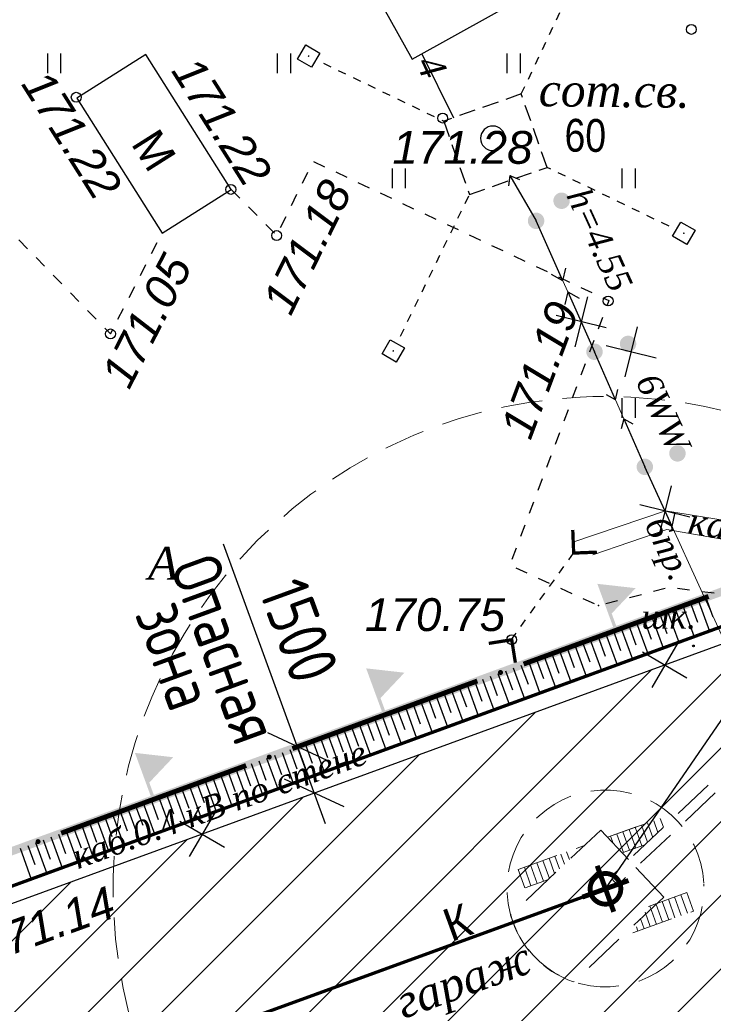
# Model space of a CAD drawing. Header units: metres. Extents: x 2193651 to 2201499, y 493187 to 494493.
# Tile 61 of 76: x 2200210 to 2200252, y 493678 to 493738. Entities that reach past the tile are written whole.
import ezdxf

# ---------------------------------------------------------------- set-up
doc = ezdxf.new("R2010")
doc.units = ezdxf.units.M
doc.set_wipeout_variables(frame=1)
doc.header["$PDSIZE"] = 0.25
for name, pattern in [('1.5_1.5', [1.5, 0.75, -0.75]), ('5T1', [1.5, 1, -0.5]), ('5T12', [1, 0.5, -0.5]), ('CENTER', [50.800000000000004, 31.75, -6.35, 6.35, -6.35]), ('CONTI', [0]), ('H', [0.375, 0.25, -0.125]), ('HIDDEN', [0.375, 0.25, -0.125])]:
    doc.linetypes.add(name, pattern=pattern)
for name, color, linetype in [('03106', 7, 'Continuous'), ('03107', 7, 'Continuous'), ('03B-4', 7, 'Continuous'), ('07323', 7, 'Continuous'), ('07323O', 7, 'Continuous'), ('12492', 7, 'Continuous'), ('12494', 7, 'Continuous'), ('_ПОДСНОС', 7, 'Continuous'), ('AUDIT_I_080626095252-1', 7, 'Continuous'), ('contur_line_building', 7, 'Continuous'), ('contur_line_road', 7, 'Continuous'), ('net_electro', 1, 'Continuous'), ('relief_point', 7, 'Continuous'), ('z_text_centerline_road', 7, 'Continuous'), ('z_text_centroid_structure', 7, 'Continuous'), ('z_text_net_electro', 7, 'Continuous'), ('Z_text_net_electro_point', 7, 'Continuous'), ('z_text_relief_point', 7, 'Continuous')]:
    doc.layers.add(name, color=color, linetype=linetype)
doc.layers.add('_крестик', color=10, linetype='Continuous', lineweight=35)
doc.layers.add('contur_line_gidro', color=84, linetype='Continuous', lineweight=20)
doc.layers.add('x_polygon', color=7, linetype='Continuous', true_color=0xffffff)
doc.styles.add('Bm-431', font='timesi.ttf')
doc.styles.add('D-131', font='ariali.ttf')
doc.styles.add('R-131', font='arial.ttf')
doc.styles.add('S2', font='txt', dxfattribs={"width": 0.85})
doc.styles.add('стиль1', font='isocpeur.ttf', dxfattribs={"width": 0.9})

# ---------------------------------------------------------------- blocks, each defined once
blk = doc.blocks.new('ыероекыокеыокеыоы')
at = {"lineweight": 20}
h = blk.add_hatch(dxfattribs=at)
h.set_pattern_fill('ANSI31', color=2)
h.set_pattern_definition([(45, (0, 0), (-2.245064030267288, 2.245064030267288), [])])
h.paths.add_polyline_path([(2197667.896516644, 493735.9732100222), (2197588.480894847, 493706.681965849), (2197596.556091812, 493684.788160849), (2197675.971713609, 493714.0794050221)])
h.paths.add_polyline_path([(2197678.911257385, 493731.7226517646), (2197666.125076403, 493742.3107716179), (2197667.896516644, 493735.9732100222), (2197675.694875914, 493714.8299787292)])
h.paths.add_polyline_path([(2197692.033718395, 493720.8560614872), (2197678.911257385, 493731.7226517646), (2197675.694875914, 493714.8299787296)])
h.paths.add_polyline_path([(2197682.03866078, 493748.1480053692), (2197678.911257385, 493731.7226517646), (2197692.033718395, 493720.8560614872), (2197690.002083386, 493726.3693072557)])
h.paths.add_polyline_path([(2197682.03866078, 493748.1480053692), (2197674.134308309, 493745.2675751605), (2197666.125076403, 493742.3107716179), (2197678.911257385, 493731.7226517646)])
h.paths.add_polyline_path([(2197679.766765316, 493715.4790964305), (2197679.489928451, 493716.2296678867), (2197675.694875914, 493714.8299787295), (2197675.971713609, 493714.0794050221)])
h.paths.add_polyline_path([(2197679.959039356, 493716.4026851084), (2197679.489928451, 493716.2296678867), (2197679.766765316, 493715.4790964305), (2197680.235876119, 493715.6521139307)], flags=17)
h.paths.add_polyline_path([(2197687.272538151, 493718.247376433), (2197686.995702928, 493718.9979434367), (2197679.959039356, 493716.4026851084), (2197680.235876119, 493715.6521139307)], flags=17)
h.paths.add_polyline_path([(2197687.464813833, 493719.1709606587), (2197686.995702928, 493718.9979434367), (2197687.272538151, 493718.247376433), (2197687.741648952, 493718.420393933)], flags=17)
h.paths.add_polyline_path([(2197693.060909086, 493720.382244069), (2197692.151362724, 493722.8504790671), (2197691.40070763, 493722.5738621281), (2197692.033718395, 493720.8560614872), (2197687.464813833, 493719.1709606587), (2197687.741648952, 493718.420393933)])
h.paths.add_polyline_path([(2197692.151362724, 493722.8504790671), (2197691.995706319, 493723.2728836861), (2197691.245051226, 493722.9962667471), (2197691.40070763, 493722.5738621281)])
h.paths.add_polyline_path([(2197690.753432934, 493726.6440396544), (2197690.002083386, 493726.3693072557), (2197691.245051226, 493722.9962667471), (2197691.995706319, 493723.2728836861)], flags=17)
h.paths.add_polyline_path([(2197742.63244787, 493745.6137006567), (2197734.669025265, 493767.39239877), (2197682.03866078, 493748.1480053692), (2197690.002083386, 493726.3693072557), (2197690.75273848, 493726.6459241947), (2197690.753432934, 493726.6440396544)])
h.paths.add_polyline_path([(2197742.812699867, 493770.3701489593), (2197734.669025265, 493767.39239877), (2197742.63244787, 493745.6137006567), (2197750.776122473, 493748.5914508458)])
at = {"layer": '_ПОДСНОС', "color": 7, "lineweight": 30, "flags": 128}
blk.add_lwpolyline([(2197742.63244787, 493745.6137006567), (2197734.669025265, 493767.39239877), (2197682.03866078, 493748.1480053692), (2197690.002083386, 493726.3693072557)], close=True, dxfattribs=at)
blk = doc.blocks.new('шнгщощ')
at = {"color": 34, "linetype": 'HIDDEN', "lineweight": 60, "ltscale": 5, "const_width": 0.2019374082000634}
blk.add_lwpolyline([(2194952.441729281, 493699.9028491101), (2194970.468882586, 493706.5516258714), (2194968.162372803, 493712.8107990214), (2195019.099842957, 493731.436182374), (2195028.182701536, 493734.7573469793), (2195019.532450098, 493758.4144130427), (2195010.44959152, 493755.0932484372), (2194956.88004306, 493735.5054406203), (2194964.843465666, 493713.7267425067), (2194950.36191767, 493708.4315367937), (2194944.61266733, 493724.0191399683), (2194863.320611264, 493694.035801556), (2194872.087902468, 493670.2655622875), (2194952.441732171, 493699.902850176)], dxfattribs=at)
at = {"color": 34, "linetype": 'Continuous', "lineweight": 25, "const_width": 0.5, "flags": 128}
blk.add_lwpolyline([(2195009.762762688, 493756.9716163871), (2194954.314846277, 493736.696979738)], dxfattribs=at)
at = {"color": 34, "linetype": 'Continuous', "lineweight": 25, "flags": 128}
for points in [[(2195002.249290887, 493754.224301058), (2195002.936282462, 493752.3459926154)], [(2195002.718882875, 493754.3960082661), (2195003.148252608, 493753.222065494)], [(2195003.188474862, 493754.5677154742), (2195003.875466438, 493752.6894070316)], [(2195003.65806685, 493754.7394226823), (2195004.087436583, 493753.5654799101)], [(2195000.840514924, 493753.7091794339), (2195001.269884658, 493752.5352366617)], [(2195001.310106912, 493753.8808866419), (2195001.997098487, 493752.0025781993)], [(2195001.779698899, 493754.05259385), (2195002.209068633, 493752.8786510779)], [(2194998.962146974, 493753.0223506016), (2194999.391516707, 493751.8484078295)], [(2194999.431738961, 493753.1940578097), (2195000.118730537, 493751.3157493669)], [(2194999.901330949, 493753.3657650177), (2195000.330700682, 493752.1918222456)], [(2195000.370922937, 493753.5374722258), (2195001.057914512, 493751.6591637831)], [(2194997.553371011, 493752.5072289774), (2194998.240362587, 493750.6289205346)], [(2194998.022962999, 493752.6789361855), (2194998.452332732, 493751.5049934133)], [(2194998.492554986, 493752.8506433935), (2194999.179546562, 493750.9723349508)], [(2194995.675003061, 493751.8204001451), (2194996.361994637, 493749.942091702)], [(2194996.144595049, 493751.9921073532), (2194996.573964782, 493750.8181645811)], [(2194996.614187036, 493752.1638145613), (2194997.301178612, 493750.2855061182)], [(2194997.083779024, 493752.3355217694), (2194997.513148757, 493751.1615789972)], [(2194994.266227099, 493751.305278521), (2194994.695596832, 493750.1313357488)], [(2194994.735819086, 493751.476985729), (2194995.422810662, 493749.5986772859)], [(2194995.205411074, 493751.6486929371), (2194995.634780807, 493750.474750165)], [(2194992.387859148, 493750.6184496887), (2194992.817228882, 493749.4445069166)], [(2194992.857451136, 493750.7901568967), (2194993.544442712, 493748.9118484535)], [(2194993.327043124, 493750.9618641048), (2194993.756412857, 493749.7879213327)], [(2194993.796635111, 493751.1335713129), (2194994.483626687, 493749.2552628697)], [(2194990.979083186, 493750.1033280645), (2194991.666074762, 493748.2250196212)], [(2194991.448675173, 493750.2750352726), (2194991.878044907, 493749.1010925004)], [(2194991.918267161, 493750.4467424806), (2194992.605258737, 493748.5684340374)], [(2194989.100715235, 493749.4164992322), (2194989.787706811, 493747.5381907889)], [(2194989.570307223, 493749.5882064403), (2194989.999676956, 493748.4142636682)], [(2194990.03989921, 493749.7599136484), (2194990.726890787, 493747.881605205)], [(2194990.509491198, 493749.9316208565), (2194990.938860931, 493748.7576780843)], [(2194987.691939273, 493748.9013776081), (2194988.121309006, 493747.7274348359)], [(2194988.16153126, 493749.0730848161), (2194988.848522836, 493747.1947763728)], [(2194988.631123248, 493749.2447920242), (2194989.060492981, 493748.070849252)], [(2194985.813571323, 493748.2145487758), (2194986.242941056, 493747.0406060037)], [(2194986.28316331, 493748.3862559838), (2194986.970154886, 493746.5079475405)], [(2194986.752755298, 493748.5579631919), (2194987.182125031, 493747.3840204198)], [(2194987.222347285, 493748.7296704), (2194987.909338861, 493746.8513619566)], [(2194984.40479536, 493747.6994271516), (2194985.091786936, 493745.8211187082)], [(2194984.874387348, 493747.8711343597), (2194985.303757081, 493746.6971915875)], [(2194985.343979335, 493748.0428415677), (2194986.030970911, 493746.1645331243)], [(2194982.52642741, 493747.0125983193), (2194983.213418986, 493745.1342898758)], [(2194982.996019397, 493747.1843055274), (2194983.425389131, 493746.0103627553)], [(2194983.465611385, 493747.3560127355), (2194984.152602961, 493745.477704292)], [(2194983.935203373, 493747.5277199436), (2194984.364573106, 493746.3537771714)], [(2194981.117651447, 493746.4974766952), (2194981.54702118, 493745.323533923)], [(2194981.587243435, 493746.6691839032), (2194982.274235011, 493744.7908754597)], [(2194982.056835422, 493746.8408911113), (2194982.486205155, 493745.6669483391)], [(2194979.239283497, 493745.8106478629), (2194979.66865323, 493744.6367050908)], [(2194979.708875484, 493745.9823550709), (2194980.39586706, 493744.1040466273)], [(2194980.178467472, 493746.154062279), (2194980.607837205, 493744.9801195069)], [(2194980.648059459, 493746.3257694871), (2194981.335051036, 493744.4474610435)], [(2194977.830507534, 493745.2955262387), (2194978.51749911, 493743.417217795)], [(2194978.300099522, 493745.4672334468), (2194978.729469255, 493744.2932906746)], [(2194978.769691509, 493745.6389406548), (2194979.456683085, 493743.7606322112)], [(2194975.952139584, 493744.6086974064), (2194976.63913116, 493742.7303889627)], [(2194976.421731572, 493744.7804046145), (2194976.851101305, 493743.6064618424)], [(2194976.891323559, 493744.9521118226), (2194977.578315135, 493743.0738033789)], [(2194977.360915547, 493745.1238190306), (2194977.79028528, 493743.9498762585)], [(2194974.543363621, 493744.0935757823), (2194974.972733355, 493742.9196330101)], [(2194975.012955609, 493744.2652829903), (2194975.699947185, 493742.3869745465)], [(2194975.482547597, 493744.4369901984), (2194975.91191733, 493743.2630474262)], [(2194972.664995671, 493743.40674695), (2194973.094365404, 493742.2328041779)], [(2194973.134587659, 493743.578454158), (2194973.821579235, 493741.7001457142)], [(2194973.604179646, 493743.7501613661), (2194974.03354938, 493742.576218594)], [(2194974.073771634, 493743.9218685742), (2194974.76076321, 493742.0435601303)], [(2194971.256219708, 493742.8916253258), (2194971.943211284, 493741.013316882)], [(2194971.725811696, 493743.0633325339), (2194972.155181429, 493741.8893897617)], [(2194972.195403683, 493743.2350397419), (2194972.88239526, 493741.3567312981)], [(2194969.377851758, 493742.2047964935), (2194970.064843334, 493740.3264880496)], [(2194969.847443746, 493742.3765037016), (2194970.276813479, 493741.2025609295)], [(2194970.317035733, 493742.5482109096), (2194971.004027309, 493740.6699024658)], [(2194970.786627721, 493742.7199181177), (2194971.215997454, 493741.5459753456)], [(2194967.969075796, 493741.6896748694), (2194968.398445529, 493740.5157320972)], [(2194968.438667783, 493741.8613820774), (2194969.125659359, 493739.9830736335)], [(2194968.908259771, 493742.0330892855), (2194969.337629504, 493740.8591465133)], [(2194966.090707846, 493741.0028460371), (2194966.520077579, 493739.8289032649)], [(2194966.560299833, 493741.1745532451), (2194967.247291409, 493739.2962448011)], [(2194967.029891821, 493741.3462604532), (2194967.459261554, 493740.1723176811)], [(2194967.499483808, 493741.5179676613), (2194968.186475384, 493739.6396592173)], [(2194964.681931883, 493740.4877244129), (2194965.368923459, 493738.6094159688)], [(2194965.15152387, 493740.659431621), (2194965.580893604, 493739.4854888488)], [(2194965.621115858, 493740.831138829), (2194966.308107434, 493738.952830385)], [(2194962.803563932, 493739.8008955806), (2194963.490555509, 493737.9225871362)], [(2194963.27315592, 493739.9726027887), (2194963.702525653, 493738.7986600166)], [(2194963.742747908, 493740.1443099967), (2194964.429739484, 493738.2660015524)], [(2194964.212339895, 493740.3160172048), (2194964.641709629, 493739.1420744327)], [(2194961.864379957, 493739.4574811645), (2194962.551371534, 493737.57917272)], [(2194962.333971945, 493739.6291883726), (2194962.763341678, 493738.4552456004)]]:
    blk.add_lwpolyline(points, dxfattribs=at)
blk = doc.blocks.new('фкцупфукпфукпфукфуп')
at = {"layer": '_крестик', "color": 7, "linetype": 'Continuous', "lineweight": 25, "ltscale": 0.4}
for p, q in [((16823.48394905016, 10797.69752511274), (16821.77435887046, 10795.06189781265)), ((16823.94696761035, 10795.52491637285), (16821.31134031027, 10797.23450655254))]:
    blk.add_line(p, q, dxfattribs=at)
blk = doc.blocks.new('екоыкеоыек')
at = {"color": 7, "linetype": 'Continuous', "lineweight": 25}
for p, q in [((2195894.463851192, 493753.4960458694), (2195891.636458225, 493750.6665849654)), ((2195897.463851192, 493753.4960458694), (2195894.636458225, 493750.6665849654))]:
    blk.add_line(p, q, dxfattribs=at)
at = {"color": 7, "linetype": 'CONTI', "lineweight": 25}
blk.add_line((2195898.050512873, 493752.0813106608), (2195879.902911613, 493752.0846064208), dxfattribs=at)
at = {"layer": 'AUDIT_I_080626095252-1', "color": 1, "lineweight": 25, "style": 'стиль1', "width": 0.8}
for s, p in [('1500', (2195883.318281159, 493753.1031833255)), ('Опасная', (2195880.09112163, 493748.5272543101)), ('зона', (2195882.028366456, 493745.5262787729))]:
    blk.add_text(s, height=2.999999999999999, rotation=359.9790547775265, dxfattribs=at).set_placement(p)
blk = doc.blocks.new('ыекроекыоекыоеклвлнев')
at = {"color": 1, "linetype": 'Continuous', "lineweight": 0, "flags": 128}
for points in [[(2197722.05959316, 493765.9759981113, 0.2, 0.2, 0), (2197721.372601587, 493767.8543065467, 2, 0, 0), (2197723.250910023, 493768.5412981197, 0, 0, 0)], [(2197707.971833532, 493760.8247818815, 0.2, 0.2, 0), (2197707.284841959, 493762.7030903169, 2, 0, 0), (2197709.163150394, 493763.3900818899, 0, 0, 0)], [(2197693.884073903, 493755.6735656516, 0.2, 0.2, 0), (2197693.19708233, 493757.5518740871, 2, 0, 0), (2197695.075390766, 493758.23886566, 0, 0, 0)]]:
    blk.add_lwpolyline(points, format="xyseb", dxfattribs=at)
at = {"color": 1, "linetype": 'Continuous', "lineweight": 0, "const_width": 0.3, "flags": 128}
for points in [[(2197727.694697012, 493768.0364846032), (2197716.424846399, 493763.9145351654)], [(2197713.606937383, 493762.8852683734), (2197702.337086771, 493758.7633189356)], [(2197699.519177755, 493757.7340521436), (2197688.249327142, 493753.6121027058)]]:
    blk.add_lwpolyline(points, dxfattribs=at)
at = {"color": 1, "linetype": 'Continuous', "lineweight": 0, "const_width": 0.1475, "flags": 128}
for points in [[(2197714.939463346, 493763.4003899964, 1), (2197715.091963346, 493763.4003899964, 1)], [(2197700.851703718, 493758.2491737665, 1), (2197701.004203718, 493758.2491737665, 1)], [(2197686.763944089, 493753.0979575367, 1), (2197686.916444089, 493753.0979575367, 1)]]:
    blk.add_lwpolyline(points, format="xyb", close=True, dxfattribs=at)
blk = doc.blocks.new('ыекокеыоыкеоекыоыке')
at = {"color": 7, "linetype": 'H', "lineweight": 0, "ltscale": 10}
blk.add_circle((2196461.766649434, 493503.8817481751), 30, dxfattribs=at)
blk = doc.blocks.new('ыкеоекыоневлвенленв')
at = {"color": 7, "linetype": 'H', "lineweight": 0, "ltscale": 10, "elevation": 342.0000000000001}
for points in [[(2196841.31032759, 493769.3862370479), (2196821.906071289, 493751.1065513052)], [(2196841.748968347, 493768.9205378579), (2196822.382986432, 493750.6750204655)], [(2196821.533141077, 493753.3615427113), (2196824.74762615, 493754.5176088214)], [(2196823.977737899, 493754.2407241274), (2196824.294879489, 493753.356916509)], [(2196824.355986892, 493754.3709342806), (2196824.612488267, 493753.656118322)], [(2196824.751348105, 493754.5119586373), (2196824.945993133, 493753.9702949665)], [(2196821.124628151, 493753.7955399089), (2196815.629793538, 493748.6233614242)], [(2196822.815154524, 493751.9995533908), (2196821.124628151, 493753.7955399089)], [(2196821.533141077, 493753.3615427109), (2196823.277279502, 493753.9888093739)], [(2196822.473783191, 493753.694687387), (2196822.878635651, 493752.5664478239)], [(2196822.850008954, 493753.8305358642), (2196823.255133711, 493752.701537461)], [(2196823.224942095, 493753.9699866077), (2196823.631641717, 493752.8365993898)], [(2196823.226503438, 493753.9656354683), (2196823.240555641, 493753.9264749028)], [(2196823.601339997, 493754.1053553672), (2196823.97727071, 493753.057714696)], [(2196821.721062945, 493753.4237393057), (2196821.872907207, 493753.0005809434)], [(2196822.097019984, 493753.5603366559), (2196822.502137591, 493752.4313581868)], [(2196816.092891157, 493751.4049965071), (2196820.12586862, 493752.8554274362)], [(2196819.0460357, 493752.465535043), (2196819.212343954, 493752.0020685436)], [(2196822.432294, 493752.4062979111), (2196823.810837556, 493752.9009271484)], [(2196817.222374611, 493751.8102953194), (2196817.627244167, 493750.6820081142)], [(2196817.598869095, 493751.9453949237), (2196817.992794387, 493750.8476071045)], [(2196817.97536358, 493752.0804945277), (2196818.310468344, 493751.1466272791)], [(2196818.332075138, 493752.2093406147), (2196818.611676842, 493751.4301488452)], [(2196818.689055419, 493752.337437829), (2196818.912885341, 493751.7136704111)], [(2196816.092891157, 493751.4049965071), (2196816.497760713, 493750.2767093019)], [(2196816.469385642, 493751.5400961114), (2196816.874255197, 493750.4118089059)], [(2196816.845880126, 493751.6751957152), (2196817.250749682, 493750.5469085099)], [(2196823.272075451, 493751.5141283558), (2196824.962601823, 493749.7181418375)], [(2196816.519758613, 493750.284846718), (2196817.934033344, 493750.792296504)], [(2196824.033034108, 493749.1531754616), (2196826.373012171, 493749.9928427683)], [(2196826.373012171, 493749.9928427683), (2196826.778352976, 493748.864724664)], [(2196824.962601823, 493749.7181418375), (2196819.46776721, 493744.545963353)], [(2196824.867910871, 493749.4527589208), (2196825.272780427, 493748.3244717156)], [(2196825.244405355, 493749.5878585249), (2196825.649274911, 493748.4595713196)], [(2196825.62089984, 493749.7229581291), (2196826.025769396, 493748.5946709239)], [(2196825.997394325, 493749.8580577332), (2196826.402263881, 493748.7297705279)], [(2196823.080459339, 493747.5377889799), (2196826.778352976, 493748.864724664)], [(2196823.82629642, 493748.8025874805), (2196824.143393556, 493747.9189037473)], [(2196824.114921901, 493749.1825597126), (2196824.519791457, 493748.0542725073)], [(2196824.491416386, 493749.3176593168), (2196824.896285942, 493748.1893721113)], [(2196823.562094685, 493748.3545513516), (2196823.766899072, 493747.7838041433)], [(2196823.29789295, 493747.906515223), (2196823.390501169, 493747.6484353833)]]:
    blk.add_lwpolyline(points, dxfattribs=at)
at = {"color": 7, "lineweight": 0, "const_width": 0.3, "elevation": 342.0000000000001}
blk.add_lwpolyline([(2196822.288657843, 493750.546784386, 399.9991666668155), (2196822.291862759, 493750.5380109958, 0.002500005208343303)], format="xyb", close=True, dxfattribs=at)
for points in [[(2196821.917629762, 493748.8185682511), (2196820.908227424, 493751.6252492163)], [(2196820.00958811, 493749.717207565), (2196822.816269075, 493750.7266099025)]]:
    blk.add_lwpolyline(points, dxfattribs=at)
at = {"color": 7, "linetype": 'H', "lineweight": 0, "ltscale": 10, "elevation": 342.0000000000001}
for points in [[(2196822.382986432, 493750.6750204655, -0.9404078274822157), (2196821.906071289, 493751.1065513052)], [(2196819.46776721, 493744.545963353, -0.2476216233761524), (2196815.629793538, 493748.6233614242, 1.658236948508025)]]:
    blk.add_lwpolyline(points, format="xyb", dxfattribs=at)
at = {"color": 7, "linetype": 'H', "lineweight": 0, "ltscale": 10}
blk.add_circle((2196821.412928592, 493750.2219087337, 342.0000000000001), 30.00000000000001, dxfattribs=at)
for centre, radius, start, end in [((2196821.41923749, 493750.2416733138, 342.0000000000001), 6.000000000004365, 3.151946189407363, 2.578988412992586), ((2196821.402734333, 493750.2399785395, 342.0000000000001), 6.000000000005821, 49.71209499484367, 50.28505275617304)]:
    blk.add_arc(centre, radius, start, end, dxfattribs=at)
blk = doc.blocks.new('139')
blk.add_wipeout([(-0.049369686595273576, 0.375), (-0.14474459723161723, 0.34944436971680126), (-0.23025540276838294, 0.30007468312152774), (-0.30007468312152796, 0.23025540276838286), (-0.3494443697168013, 0.14474459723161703), (-0.3750000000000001, 0.04936968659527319), (-0.375, -0.04936968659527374), (-0.34944436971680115, -0.14474459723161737), (-0.3000746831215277, -0.2302554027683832), (-0.23025540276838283, -0.30007468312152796), (-0.1447445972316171, -0.3494443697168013), (-0.04936968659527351, -0.375), (0.049369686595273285, -0.3750000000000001), (0.14474459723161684, -0.34944436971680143), (0.23025540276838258, -0.3000746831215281), (0.3000746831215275, -0.2302554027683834), (0.349444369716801, -0.1447445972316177), (0.37499999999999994, -0.04936968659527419), (0.375, 0.04936968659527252), (0.34944436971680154, 0.14474459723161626), (0.3000746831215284, 0.23025540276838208), (0.23025540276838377, 0.3000746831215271), (0.14474459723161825, 0.3494443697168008), (0.049369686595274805, 0.3749999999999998)])
at = {"color": 7, "linetype": 'Continuous'}
blk.add_lwpolyline([(0, 0.375, 0, 0, 0), (0.2999999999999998, 1.225, 0, 0, 0), (-0.3999999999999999, 1.225, 0, 0, 0), (0.1369691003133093, 2.337293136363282, 0.375, 0, 0), (0.2999999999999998, 2.675, 0.375, 0, 0)], format="xyseb", dxfattribs=at)
blk.add_lwpolyline([(-0.375, 0, 1), (0.375, 0, 1)], format="xyb", close=True, dxfattribs=at)
blk = doc.blocks.new('330p')
at = {"color": 0}
blk.add_point((0, 0), dxfattribs=at)
blk = doc.blocks.new('330')
h = blk.add_hatch(color=0)
edge = h.paths.add_edge_path()
edge.add_arc((0, 0), 0.15, 0, 360.0002688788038)
at = {"color": 0}
blk.add_circle((0, 0), 0.15, dxfattribs=at)
blk = doc.blocks.new('ж9итдщд')
at = {"lineweight": 25, "true_color": 0x5d5d5d}
h = blk.add_hatch(color=251, dxfattribs=at)
edge = h.paths.add_edge_path()
edge.add_arc((2197250.887672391, 493700.2902736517), 0.05, 21.27629880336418, 381.2765676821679)
h = blk.add_hatch(color=251, dxfattribs=at)
edge = h.paths.add_edge_path()
edge.add_arc((2197251.50890124, 493700.5321846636), 0.05, 21.27629880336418, 381.2765676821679)
at = {"color": 251, "lineweight": 25, "true_color": 0x5d5d5d}
for p, q in [((2197239.699568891, 493728.9609549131), (2197239.620039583, 493728.3259215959)), ((2197239.699568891, 493728.9609549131), (2197240.289183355, 493728.7120633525)), ((2197239.699568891, 493728.9609549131), (2197241.298983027, 493726.1893354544)), ((2197246.138232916, 493715.2799416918), (2197244.855935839, 493718.2117865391)), ((2197246.138232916, 493715.2799416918), (2197246.287671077, 493715.9022442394)), ((2197246.138232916, 493715.2799416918), (2197245.579844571, 493715.5926631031)), ((2197246.640635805, 493714.1312474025), (2197246.491197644, 493713.5089448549)), ((2197246.640635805, 493714.1312474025), (2197247.19902415, 493713.8185259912)), ((2197246.640635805, 493714.1312474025), (2197247.922932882, 493711.199402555))]:
    blk.add_line(p, q, dxfattribs=at)
at = {"color": 251, "linetype": 'Continuous', "lineweight": 25, "true_color": 0x5d5d5d, "const_width": 0.5}
for points, elevation in [([(2197242.60185144, 493727.4158075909, 1), (2197243.101824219, 493727.4105903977, 1)], 342.54), ([(2197241.048996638, 493726.191944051, 1), (2197241.548969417, 493726.1867268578, 1)], 342.3799999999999), ([(2197246.651055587, 493718.6930817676, 1), (2197247.151028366, 493718.6878645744, 1)], 342.3), ([(2197244.605949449, 493718.2143951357, 1), (2197245.105922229, 493718.2091779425, 1)], 342.3799999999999), ([(2197249.661603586, 493712.0213053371, 1), (2197250.161576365, 493712.016088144, 1)], 342.54), ([(2197247.672946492, 493711.2020111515, 1), (2197248.172919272, 493711.1967939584, 1)], 342.82)]:
    blk.add_lwpolyline(points, format="xyb", close=True, dxfattribs=dict(at, elevation=elevation))
at = {"color": 251, "lineweight": 25, "true_color": 0x5d5d5d}
for points in [[(2197242.927885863, 493722.5360252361), (2197241.298983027, 493726.1893354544)], [(2197242.927885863, 493722.5360252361), (2197243.10914488, 493723.315212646)], [(2197242.927885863, 493722.5360252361), (2197242.227137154, 493722.921951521)], [(2197243.227033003, 493721.8650967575), (2197243.045773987, 493721.0859093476)], [(2197243.227033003, 493721.8650967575), (2197243.927781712, 493721.4791704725)], [(2197243.227033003, 493721.8650967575), (2197244.855935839, 493718.2117865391)], [(2197249.58164165, 493707.5595282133), (2197247.922932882, 493711.199402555)], [(2197249.58164165, 493707.5595282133), (2197249.756525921, 493708.3401711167)], [(2197249.58164165, 493707.5595282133), (2197248.877761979, 493707.939714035)]]:
    blk.add_lwpolyline(points, dxfattribs=at)
blk.add_circle((2197250.887672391, 493700.2902736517), 0.05, dxfattribs=at)
at = {"layer": '03106', "color": 251, "linetype": '5T12', "true_color": 0x5d5d5d}
for points in [[(2197240.397604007, 493733.9203076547), (2197244.238897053, 493742.0376027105)], [(2197227.438551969, 493736.2264456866), (2197235.668904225, 493732.263794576)], [(2197250.299652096, 493725.4312236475), (2197241.964182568, 493729.4483359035)], [(2197232.595551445, 493718.2632663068), (2197237.235482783, 493727.7918228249)]]:
    blk.add_lwpolyline(points, dxfattribs=at)
at = {"layer": '03107', "color": 251, "linetype": '5T1', "true_color": 0x5d5d5d, "elevation": 342.56}
blk.add_lwpolyline([(2197235.668904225, 493732.263794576), (2197237.235482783, 493727.7918228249), (2197241.964182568, 493729.4483359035), (2197240.397604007, 493733.9203076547), (2197235.668904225, 493732.263794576)], close=True, dxfattribs=at)
at = {"layer": '07323', "color": 251, "linetype": '5T12', "true_color": 0x5d5d5d}
blk.add_lwpolyline([(2197239.782286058, 493700.6535641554), (2197243.587863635, 493705.944350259)], dxfattribs=at)
at = {"layer": '07323O', "color": 251, "linetype": 'Continuous', "true_color": 0x5d5d5d, "const_width": 0.2}
for points, elevation in [([(2197243.5314732, 493707.3574391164), (2197243.587863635, 493705.944350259), (2197245.000952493, 493706.0007406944)], 341.68), ([(2197240.034415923, 493699.2667533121), (2197239.812555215, 493700.6634557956), (2197238.415852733, 493700.4415950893)], 341.5000000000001)]:
    blk.add_lwpolyline(points, dxfattribs=dict(at, elevation=elevation))
at = {"layer": 'contur_line_building', "color": 251, "lineweight": 30, "true_color": 0x5d5d5d, "flags": 128}
for points, elevation in [([(2197233.748370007, 493736.0412239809), (2197241.185078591, 493740.1912862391), (2197238.554000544, 493744.9060494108), (2197231.117291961, 493740.7559871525), (2197233.748370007, 493736.0412239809)], 342.3999999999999), ([(2197213.316511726, 493733.6581882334), (2197218.509997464, 493725.4470841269), (2197222.717307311, 493728.1081883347), (2197217.523821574, 493736.3192924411), (2197213.316511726, 493733.6581882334)], 342.44)]:
    blk.add_lwpolyline(points, close=True, dxfattribs=dict(at, elevation=elevation))
at = {"layer": 'contur_line_building', "color": 251, "lineweight": 30, "true_color": 0x5d5d5d}
blk.add_lwpolyline([(2197266.744519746, 493680.8794524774), (2197258.781097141, 493702.6581505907), (2197206.150732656, 493683.4137571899), (2197214.114155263, 493661.6350590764)], close=True, dxfattribs=at)
at = {"layer": 'contur_line_gidro', "color": 251, "lineweight": 20, "true_color": 0x5d5d5d}
blk.add_lwpolyline([(2197244.757190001, 493705.8429975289), (2197249.263207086, 493707.3852099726), (2197260.663073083, 493705.3961510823), (2197263.392729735, 493705.7858473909), (2197265.828089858, 493707.3845564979), (2197268.671445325, 493711.0447645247), (2197269.263385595, 493715.6304642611), (2197269.22772658, 493716.5235057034), (2197268.918759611, 493716.9973776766), (2197268.698022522, 493716.9055371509), (2197268.469698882, 493716.7287623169), (2197267.71335754, 493711.7577819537), (2197265.648943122, 493709.1755184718), (2197263.861458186, 493707.5250667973), (2197260.954256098, 493706.6005606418), (2197249.172627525, 493708.523151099), (2197243.478218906, 493706.598517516)], dxfattribs=at)
at = {"layer": 'contur_line_road', "color": 251, "linetype": '1.5_1.5', "true_color": 0x5d5d5d, "flags": 128}
for points in [[(2197204.345659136, 493764.2763083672), (2197208.896180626, 493757.4558343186), (2197207.633306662, 493748.8218482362), (2197197.503109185, 493742.1471872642), (2197197.970908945, 493737.1420335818), (2197215.365680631, 493719.2995584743), (2197218.509997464, 493725.4470841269)], [(2197222.717307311, 493728.1081883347), (2197225.488782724, 493725.2942564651), (2197227.71603616, 493729.8112623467), (2197245.729923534, 493721.3288861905), (2197239.69993604, 493705.2048781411), (2197245.09459845, 493702.7484544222), (2197249.406468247, 493703.8635234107), (2197258.781097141, 493702.6581505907)]]:
    blk.add_lwpolyline(points, dxfattribs=at)
at = {"layer": 'net_electro', "color": 251, "true_color": 0x5d5d5d}
blk.add_lwpolyline([(2197234.337484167, 493736.3699796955), (2197236.262610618, 493732.4717761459)], dxfattribs=at)
at = {"layer": 'net_electro', "color": 251, "lineweight": 20, "true_color": 0x5d5d5d}
blk.add_lwpolyline([(2197239.897066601, 493728.6187117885), (2197241.298983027, 493726.1893354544), (2197244.855935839, 493718.2117865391), (2197247.922932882, 493711.199402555), (2197252.810157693, 493700.4748651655)], dxfattribs=at)
at = {"layer": 'relief_point', "color": 251, "true_color": 0x5d5d5d, "xscale": 2, "yscale": 2, "zscale": 2, "rotation": 359.4021428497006}
for name, p in [('330', (2197250.761182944, 493737.8512380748, 342.08)), ('330', (2197213.276057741, 493733.7221475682, 342.44)), ('330', (2197235.603989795, 493732.4490999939, 342.56)), ('330', (2197222.697943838, 493728.1035300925, 342.44)), ('330', (2197225.488782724, 493725.2942564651, 342.36)), ('330', (2197245.688238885, 493721.303270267, 342.38)), ('330', (2197215.365680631, 493719.2995584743, 342.1)), ('330p', (2197243.587863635, 493705.944350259, 341.68)), ('330p', (2197245.09459845, 493702.7484544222, 342.04)), ('330', (2197239.812555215, 493700.6634557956, 341.5))]:
    blk.add_blockref(name, p, dxfattribs=at)
at = {"layer": '12492', "color": 251, "linetype": 'Continuous', "true_color": 0x5d5d5d, "style": 'Bm-431'}
for s, height, rotation, p in [('4', 1.6, 294.657336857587, (2197233.947556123, 493735.8005114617, -366.2)), ('сот.св.', 2, 359.4021428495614, (2197241.455911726, 493733.1708806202, -366.2)), ('канава', 1.6, 350.4633459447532, (2197250.484523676, 493707.1474163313, -366.2)), ('гараж', 2, 19.98919028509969, (2197233.211582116, 493677.5461049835, -366.2))]:
    blk.add_text(s, height=height, rotation=rotation, dxfattribs=at).set_placement(p)
at = {"layer": '12494', "color": 251, "linetype": 'Continuous', "true_color": 0x5d5d5d, "style": 'S2', "width": 0.85}
blk.add_text('60', height=2, rotation=359.4021428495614, dxfattribs=at).set_placement((2197243.023122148, 493730.4106194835, -366.2))
at = {"layer": 'z_text_centerline_road', "color": 251, "true_color": 0x5d5d5d, "style": 'Bm-431'}
blk.add_text('А', height=2, dxfattribs=at).set_placement((2197217.652921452, 493704.3203340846, -366.2))
at = {"layer": 'z_text_centroid_structure', "color": 251, "true_color": 0x5d5d5d, "style": 'R-131', "width": 0.95}
for s, rotation, p in [('М', 302.3131656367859, (2197216.577419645, 493730.8871758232)), ('К', 20.08503584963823, (2197236.120379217, 493682.237188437))]:
    blk.add_text(s, height=2, rotation=rotation, dxfattribs=at).set_placement(p)
at = {"layer": 'z_text_net_electro', "color": 251, "true_color": 0x5d5d5d, "style": 'Bm-431'}
for s, rotation, p in [(' h=4.55 ', 294.5292023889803, (2197242.881325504, 493728.2561176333)), (' 6WW ', 294.5292023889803, (2197247.106589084, 493716.9411359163)), ('6пр. ', 294.4989893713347, (2197247.880275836, 493707.7126841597)), ('каб.0.4 кВ по стене', 20.08503584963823, (2197213.373987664, 493686.6771613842, -366.2))]:
    blk.add_text(s, height=1.5, rotation=rotation, dxfattribs=at).set_placement(p)
at = {"layer": 'Z_text_net_electro_point', "color": 251, "true_color": 0x5d5d5d, "style": 'Bm-431'}
blk.add_text('шк.', height=1.5, dxfattribs=at).set_placement((2197247.716207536, 493701.3316611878))
at = {"layer": 'z_text_relief_point', "color": 251, "true_color": 0x5d5d5d, "style": 'D-131'}
for s, rotation, p in [(' 171.22', 302.3131656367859, (2197218.614294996, 493735.986380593, 342.44)), (' 171.22', 302.3131656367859, (2197209.470040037, 493735.1766069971, 342.44)), (' 171.18', 63.75293198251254, (2197225.999594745, 493719.6338971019, 342.36)), (' 171.05', 62.91130896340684, (2197216.148255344, 493715.1521598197, 342.1)), (' 171.19', 69.4954237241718, (2197240.686010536, 493712.0332066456, 342.38)), (' 171.14', 20.0222789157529, (2197207.072687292, 493680.6201249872, 342.28))]:
    blk.add_text(s, height=2, rotation=rotation, dxfattribs=at).set_placement(p)
blk.add_text(' 170.75', height=2, dxfattribs=at).set_placement((2197230.088535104, 493701.1938909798, 341.5))
at = {"layer": '03B-4', "color": 251, "linetype": 'Continuous', "true_color": 0x5d5d5d, "xscale": 2, "yscale": 2, "zscale": 2, "rotation": 359.4021428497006}
blk.add_blockref('139', (2197238.661899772, 493731.216281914, -366.2), dxfattribs=at)
at = {"color": 251, "lineweight": 25, "true_color": 0x5d5d5d}
for points in [[(2197227.618066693, 493735.543140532), (2197226.754246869, 493736.0469413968), (2197227.2580477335, 493736.91076122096), (2197228.1218675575, 493736.40696035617)], [(2197250.479661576, 493724.7474133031), (2197249.615841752, 493725.2512141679), (2197250.1196426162, 493726.1150339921), (2197250.9834624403, 493725.6112331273)], [(2197232.775560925, 493717.5794559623), (2197231.9117411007, 493718.0832568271), (2197232.415541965, 493718.94707665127), (2197233.279361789, 493718.44327578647)]]:
    blk.add_wipeout(points, dxfattribs=at)
at = {"layer": 'x_polygon', "true_color": 0x5d5d5d}
h = blk.add_hatch(dxfattribs=at)
h.set_pattern_fill('401', color=251, style=0, pattern_type=2)
h.set_pattern_definition([(270, (-2190797.487928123, -493802.6342481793), (14, -14), [1.2, -12.8]), (270, (-2190796.687928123, -493802.6342481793), (14, -14), [1.2, -12.8]), (270, (-2190803.687928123, -493795.6342481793), (14, -14), [1.2, -12.8]), (270, (-2190804.487928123, -493795.6342481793), (14, -14), [1.2, -12.8])])
h.paths.add_polyline_path([(2197118.482391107, 493878.5791472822), (2197153.647923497, 493898.0932788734), (2197179.149050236, 493851.45633283), (2197191.292714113, 493827.436632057), (2197156.409879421, 493808.1795646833), (2197141.866022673, 493834.8451821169), (2197115.548580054, 493820.2991171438), (2197088.94697121, 493805.8680165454), (2197087.843013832, 493802.9178960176), (2197095.857241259, 493787.362252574), (2197094.248981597, 493786.6370120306), (2197054.902071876, 493766.6037518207), (2197062.952071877, 493752.3157518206), (2197074.418071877, 493731.7997518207), (2197081.834071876, 493718.5717518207), (2197082.946438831, 493716.1800190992), (2197115.370756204, 493729.7583450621), (2197156.325428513, 493746.3170802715), (2197158.292399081, 493750.9345210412), (2197146.893818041, 493774.5215897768), (2197150.992168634, 493776.8192781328), (2197154.213650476, 493778.5860735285), (2197149.331339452, 493787.2722867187), (2197191.306928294, 493810.8657532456), (2197204.441469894, 493787.4978383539), (2197202.710010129, 493786.5246265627), (2197193.683990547, 493781.4513185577), (2197198.501299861, 493773.4866632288), (2197203.228792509, 493765.9560405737), (2197220.887292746, 493779.0590191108), (2197223.466029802, 493784.6036106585), (2197220.10908549, 493782.8535238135), (2197216.315625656, 493790.1299818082), (2197216.296374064, 493790.1669094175), (2197202.495839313, 493816.6385252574), (2197217.2452055, 493824.3278609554), (2197231.045740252, 493797.8562451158), (2197234.858451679, 493790.5428595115), (2197225.855380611, 493785.8492587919), (2197222.396269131, 493777.8553237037), (2197204.345659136, 493764.2763083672), (2197208.896180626, 493757.4558343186), (2197207.633306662, 493748.8218482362), (2197197.503109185, 493742.1471872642), (2197197.970908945, 493737.1420335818), (2197215.365680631, 493719.2995584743), (2197218.509997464, 493725.4470841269), (2197213.316511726, 493733.6581882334), (2197217.523821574, 493736.3192924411), (2197222.717307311, 493728.1081883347), (2197225.488782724, 493725.2942564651), (2197227.71603616, 493729.8112623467), (2197245.729923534, 493721.3288861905), (2197239.69993604, 493705.2048781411), (2197245.09459845, 493702.7484544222), (2197249.406468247, 493703.8635234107), (2197258.781097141, 493702.6581505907), (2197266.924771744, 493705.63590078), (2197274.88819435, 493683.8572026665), (2197266.744519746, 493680.8794524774), (2197214.865504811, 493661.9097914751), (2197217.172980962, 493655.6479958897), (2197217.960617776, 493655.8662336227), (2197218.525486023, 493654.179279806), (2197216.582663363, 493653.4127531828), (2197201.073975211, 493647.61617124), (2197121.757794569, 493619.0197337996), (2197119.668543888, 493618.2892068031), (2197120.487772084, 493616.8389607), (2197131.224609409, 493620.2075701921), (2197217.523216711, 493652.0992503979), (2197288.714643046, 493682.0788858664), (2197288.07608128, 493683.4989210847), (2197276.665506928, 493709.3793923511), (2197261.618210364, 493744.2182982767), (2197251.128820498, 493769.2491112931), (2197240.337151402, 493794.0630666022), (2197212.67456355, 493855.2950421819), (2197200.544028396, 493881.1830262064), (2197191.484699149, 493902.3787086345), (2197185.027401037, 493917.046885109), (2197167.949867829, 493955.7071833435), (2197156.902195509, 493981.8638829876), (2197136.663496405, 494027.137526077), (2197120.074423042, 494062.7725628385), (2197117.454071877, 494073.9517518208), (2197111.652071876, 494083.5837518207), (2197105.822716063, 494086.6425701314), (2197100.981310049, 494086.5330812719), (2197082.34211414, 494075.2069532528), (2197062.367509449, 494062.7355482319), (2197061.419319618, 494054.9332840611), (2197072.313604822, 494060.0815920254), (2197072.748160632, 494048.7523557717), (2197072.969111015, 494042.9919930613), (2197070.84173265, 494034.4940961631), (2197047.704815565, 494019.5419896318), (2197030.25551902, 494007.3925501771), (2197025.720191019, 494004.2347327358), (2196987.865467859, 493986.2800271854), (2196960.220693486, 493976.9958687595), (2196946.216886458, 493975.0930666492), (2196938.054481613, 493977.7248222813), (2196972.343943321, 493915.6135282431), (2196974.83505277, 493916.96010856), (2196973.74370396, 493919.7116459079), (2196981.258295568, 493923.9498529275), (2196983.587759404, 493920.0489475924), (2196987.038129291, 493921.930232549), (2196985.140414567, 493925.3979005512), (2196992.807224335, 493929.5332644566), (2197006.92659609, 493937.0663475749), (2197008.939504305, 493935.6890461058), (2197011.766297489, 493935.0957409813), (2197020.077389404, 493939.3071028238), (2197018.451180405, 493942.0945566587), (2197016.215934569, 493946.0295947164), (2197010.177441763, 493942.5995094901), (2197011.012689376, 493941.1290980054), (2197010.064848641, 493940.5906897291), (2197007.894610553, 493944.4112849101), (2197004.126568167, 493942.2708987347), (2197003.485039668, 493943.4002774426), (2197005.119748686, 493944.3288520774), (2196999.711849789, 493953.8491865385), (2196998.317344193, 493953.057056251), (2196997.631744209, 493954.2640205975), (2197001.337919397, 493956.3692639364), (2196998.888095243, 493960.6820563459), (2196999.956390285, 493961.2888870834), (2197000.902435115, 493959.623422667), (2197004.746841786, 493961.8071865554), (2197001.669503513, 493967.224686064), (2197002.743140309, 493967.8345511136), (2197003.677799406, 493966.1891307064), (2197006.534097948, 493967.8116129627), (2197004.591909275, 493971.2307385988), (2197009.468288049, 493974.000700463), (2197011.410476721, 493970.5815748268), (2197013.777925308, 493971.9263723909), (2197012.913865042, 493973.4475071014), (2197013.984402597, 493974.0556116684), (2197017.015241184, 493968.7199725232), (2197020.920219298, 493970.9381432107), (2197020.048291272, 493972.4731287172), (2197021.144929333, 493973.0960593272), (2197023.590553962, 493968.7906599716), (2197026.98177425, 493970.7169973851), (2197027.626640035, 493969.5817435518), (2197026.269910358, 493968.8110713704), (2197031.716535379, 493959.2225615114), (2197033.074197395, 493959.9937632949), (2197033.687883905, 493958.9133990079), (2197030.014038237, 493956.8265200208), (2197032.20035474, 493952.9776195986), (2197031.271283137, 493952.4498728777), (2197030.45069865, 493953.8944706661), (2197024.293351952, 493950.3968720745), (2197026.43368989, 493946.628914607), (2197028.117026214, 493943.7055998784), (2197031.205990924, 493943.2957892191), (2197033.572937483, 493941.3685435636), (2197034.50678954, 493938.2517944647), (2197034.217658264, 493935.9988536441), (2197032.996793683, 493934.0741581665), (2197014.956509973, 493923.5293266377), (2196997.053528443, 493911.8619683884), (2196996.345642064, 493912.9943488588), (2196982.560229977, 493903.9987954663), (2196980.924528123, 493906.3359902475), (2196978.364717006, 493904.7076106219), (2196983.480071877, 493895.4417518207), (2196993.596052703, 493877.2010588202), (2197003.950460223, 493881.9477710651), (2197015.710709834, 493881.5748960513), (2197026.091697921, 493868.9586689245), (2197033.593618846, 493864.7641574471), (2197042.103989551, 493868.291264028), (2197054.770971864, 493873.9836866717), (2197062.204178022, 493875.5862612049), (2197076.185569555, 493872.1883125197), (2197085.883369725, 493867.4003810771), (2197112.021284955, 493821.3980122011), (2197114.776774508, 493822.4747588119), (2197092.306874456, 493863.8114687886)])
h.paths.add_polyline_path([(2197073.232548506, 494000.5430154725), (2197078.907491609, 494003.8044842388), (2197082.940031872, 493996.7878796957), (2197077.26508877, 493993.5264109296)])
h.paths.add_polyline_path([(2197126.717153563, 493940.088239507), (2197128.655379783, 493934.8098093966), (2197122.639498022, 493932.6007927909), (2197120.701271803, 493937.8792229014), (2197119.061055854, 493937.260694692), (2197116.576754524, 493943.3228683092), (2197114.858923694, 493942.6188948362), (2197108.467742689, 493958.2146071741), (2197117.73291581, 493962.011509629)])
h.paths.add_polyline_path([(2197208.989434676, 493775.810847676), (2197200.995377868, 493770.765616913), (2197198.012685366, 493775.6220184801), (2197206.162468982, 493780.634137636), (2197207.169334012, 493781.2533599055), (2197210.155803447, 493776.54696949)])
h.paths.add_polyline_path([(2197160.883421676, 493935.1978376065), (2197164.785705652, 493937.2642278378), (2197167.425884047, 493932.2783710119), (2197163.523600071, 493930.2119807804)])
h.paths.add_polyline_path([(2197233.748370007, 493736.0412239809), (2197231.117291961, 493740.7559871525), (2197238.554000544, 493744.9060494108), (2197241.185078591, 493740.1912862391)])
h.paths.add_polyline_path([(2197239.082579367, 493774.3939158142), (2197241.030234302, 493770.2886241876), (2197235.381230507, 493767.6085928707), (2197233.433575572, 493771.7138844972)])
h.paths.add_polyline_path([(2197208.303664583, 493837.5984266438), (2197212.115581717, 493839.8114638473), (2197215.058850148, 493834.7417364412), (2197211.246933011, 493832.5286992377)])
h.paths.add_polyline_path([(2197076.562639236, 493984.2423064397), (2197077.321408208, 493982.3918282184), (2197075.470929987, 493981.6330592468), (2197074.712161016, 493983.483537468)])
at = {"color": 251, "linetype": 'Continuous', "lineweight": 25, "true_color": 0x5d5d5d}
for points in [[(2197227.618066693, 493735.543140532), (2197226.754246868, 493736.0469413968), (2197227.258047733, 493736.9107612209), (2197228.121867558, 493736.4069603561)], [(2197250.479661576, 493724.7474133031), (2197249.615841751, 493725.2512141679), (2197250.119642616, 493726.1150339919), (2197250.983462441, 493725.6112331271)], [(2197232.775560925, 493717.5794559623), (2197231.9117411, 493718.0832568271), (2197232.415541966, 493718.9470766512), (2197233.27936179, 493718.4432757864)]]:
    blk.add_lwpolyline(points, close=True, dxfattribs=at)
at = {"color": 251, "linetype": 'Continuous', "lineweight": 25, "true_color": 0x5d5d5d, "const_width": 0.05}
for points in [[(2197227.425462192, 493736.2053553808, 1), (2197227.450652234, 493736.2485463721, 1)], [(2197250.287057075, 493725.4096281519, 1), (2197250.312247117, 493725.4528191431, 1)], [(2197232.582956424, 493718.2416708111, 1), (2197232.608146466, 493718.2848618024, 1)]]:
    blk.add_lwpolyline(points, format="xyb", close=True, dxfattribs=at)
at = {"layer": 'z_text_relief_point', "color": 251, "true_color": 0x5d5d5d, "style": 'D-131'}
blk.add_text(' 171.28', height=2, dxfattribs=at).set_placement((2197231.763360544, 493729.6631850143, 342.56))
at = {"color": 7, "lineweight": 0, "true_color": 0xffffff}
blk.add_wipeout([(2197379.0007610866, 493517.10266345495), (2197495.5120718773, 493517.10266345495), (2197495.5120718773, 494487.36575182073), (2196201.795605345, 494487.36575182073), (2196201.795605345, 493187.3657518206), (2197495.5120718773, 493187.3657518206), (2197495.5120718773, 493517.10266345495), (2196554.680084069, 493517.10266345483), (2196554.680084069, 493858.2491584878), (2197070.7335650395, 494090.36575182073), (2197224.867163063, 494090.3657518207), (2197276.818454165, 493979.6499218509), (2197379.0007610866, 493803.7342076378)], dxfattribs=at)

msp = doc.modelspace()

# ---------------------------------------------------------------- block references
at = {"color": 1, "lineweight": 100}
msp.add_blockref('ж9итдщд', (3000, 0), dxfattribs=at)

# ---------------------------------------------------------------- next in the draw order: linework, layer by layer
at = {"color": 7, "lineweight": 25}
msp.add_line((2200245.525014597, 493685.4876656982, 342.76), (2200274.53930389, 493727.7800766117), dxfattribs=at)
at = {"color": 5, "linetype": 'CENTER', "lineweight": 18, "ltscale": 0.25, "const_width": 0.2, "elevation": 342.76}
msp.add_lwpolyline([(2200101.811062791, 493633.149187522), (2200245.525007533, 493685.4876631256)], dxfattribs=at)

# ---------------------------------------------------------------- next in the draw order: block references
at = {"color": 34, "lineweight": 25}
msp.add_blockref('шнгщощ', (5247.988091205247, -51.49591387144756), dxfattribs=at)
at = {"color": 1, "lineweight": 0}
msp.add_blockref('ыекроекыоекыоеклвлнев', (2524.112071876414, -64.73424817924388), dxfattribs=at)
at = {"color": 1, "lineweight": 30}
msp.add_blockref('ыероекыокеыокеыоы', (2524.112071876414, -64.73424817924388), dxfattribs=at)
at = {"color": 4, "lineweight": 158, "xscale": -1, "rotation": 119.3392911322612}
msp.add_blockref('ыекокеыоыкеоекыоыке', (1554170.719734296, 2650301.146287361), dxfattribs=at)
at = {"color": 4, "lineweight": 158}
msp.add_blockref('ыкеоекыоневлвенленв', (3424.112078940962, -64.73424557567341, 0.7599999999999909), dxfattribs=at)
at = {"color": 1, "lineweight": 80, "rotation": 290.0900000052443}
msp.add_blockref('екоыкеоыек', (982237.3967294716, 2386374.602233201), dxfattribs=at)
at = {"layer": '_крестик', "color": 4, "linetype": 'Continuous', "lineweight": 0}
for p, rotation in [((2187860.352455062, 478029.0565555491), 19.02725235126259), ((2187863.393500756, 478027.2163349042), 19.02725235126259), ((2187865.457503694, 478017.532445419), 19.02725235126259), ((2183931.627425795, 482153.4786331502), 2.590314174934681), ((2183903.439944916, 482143.1707437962), 2.590314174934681)]:
    msp.add_blockref('фкцупфукпфукпфукфуп', p, dxfattribs=dict(at, rotation=rotation))

doc.saveas('drawing.dxf')
